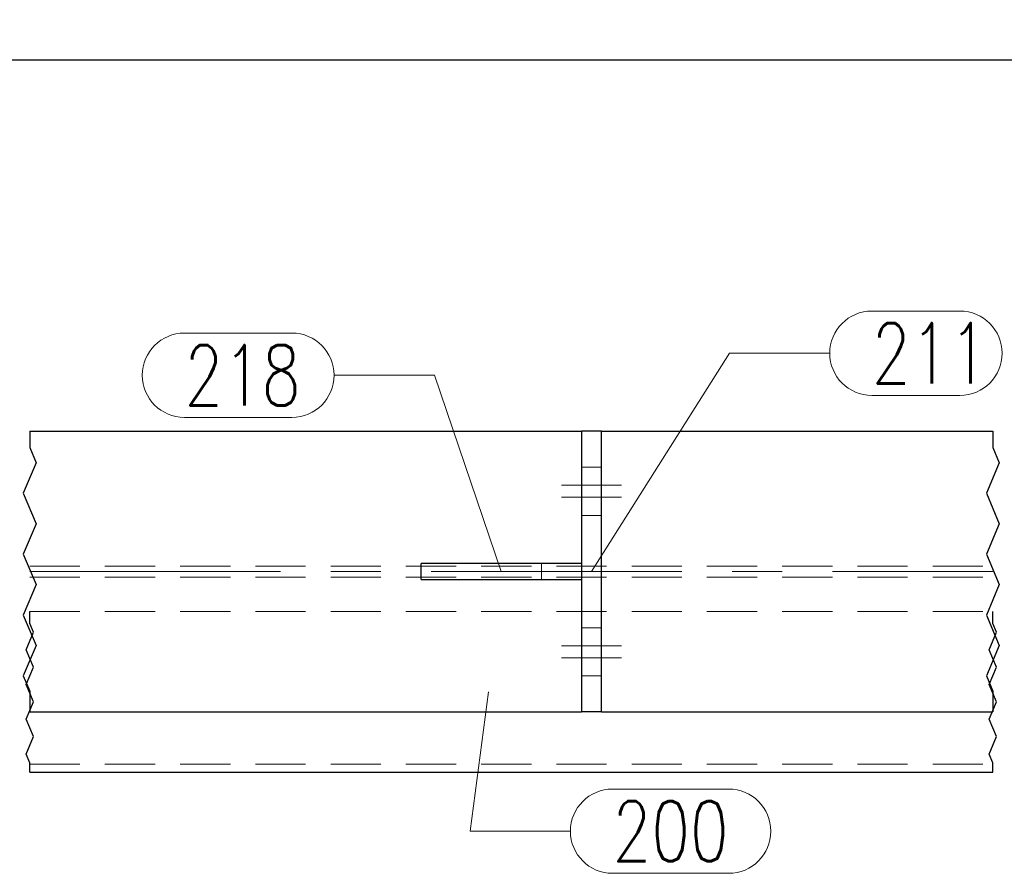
# Model space of a CAD drawing. Header units: millimetres. Extents: x -144 to 709, y 12312 to 12982.
# Tile 46 of 57: x 231 to 280, y 12727 to 12770. Entities that reach past the tile are written whole.
import ezdxf

# ---------------------------------------------------------------- set-up
doc = ezdxf.new("R2010")
doc.units = ezdxf.units.MM
doc.header["$LTSCALE"] = 10
doc.linetypes.add('HIDDEN', pattern=[0.375, 0.25, -0.125])
doc.linetypes.add('MITTE', pattern=[2, 1.25, -0.25, 0.25, -0.25])
doc.layers.get('Defpoints').update_dxf_attribs({"color": 1})
for name, color, linetype, lineweight in [('PS_DIM', 4, 'Continuous', 13), ('PS_Hidden', 2, 'HIDDEN', 9), ('PS_Mid', 5, 'MITTE', 15), ('PS_Pos', 1, 'Continuous', 15), ('PS_Shape', 161, 'Continuous', 30), ('PS_SOLID', 7, 'Continuous', 30)]:
    doc.layers.add(name, color=color, linetype=linetype, lineweight=lineweight)
doc.styles.add('simplex', font='simplex.shx', dxfattribs={"width": 0.75})
doc.dimstyles.new('1_10_GŁ_DS1-LS10', dxfattribs={"dimtxt": 2, "dimasz": 2, "dimexe": 2, "dimexo": 5, "dimgap": 1, "dimtad": 1, "dimjust": 4, "dimdec": 0, "dimlfac": 10, "dimtxsty": 'simplex', "dimblk1": 'NONE', "dimsah": 1, "dimcen": 2, "dimclrd": 256, "dimclre": 256, "dimclrt": 3, "dimadec": 1, "dimazin": 0, "dimtfac": 1, "dimtdec": 0, "dimtmove": 2, "dimatfit": 3, "dimfxl": 1, "dimarcsym": 0})

# ---------------------------------------------------------------- blocks, each defined once
blk = doc.blocks.new('*D56')
at = {"layer": 'Defpoints', "color": 0, "transparency": 16777216}
for p in [(303.13, 12767.603), (303.13, 12754.103), (-62.639, 12735.103)]:
    blk.add_point(p, dxfattribs=at)
at = {"layer": 'PS_DIM', "lineweight": -2, "transparency": 16777216}
for p, q in [((-62.639, 12740.103), (-62.639, 12769.603)), ((303.13, 12759.103), (303.13, 12769.603)), ((-62.639, 12767.603), (301.13, 12767.603))]:
    blk.add_line(p, q, dxfattribs=at)
at = {"layer": 'PS_DIM', "transparency": 16777216}
blk.add_solid([(301.13, 12767.936), (301.13, 12767.269), (303.13, 12767.603)], dxfattribs=at)
at = {"layer": 'PS_DIM', "color": 3, "transparency": 16777216, "insert": (301.11, 12763.511), "char_height": 2, "attachment_point": 5, "rotation": 90, "style": 'simplex'}
blk.add_mtext('11882', dxfattribs=at)
blk = doc.blocks.new('_None')
blk = doc.blocks.new('*D57')
at = {"layer": 'Defpoints', "color": 0, "transparency": 16777216}
for p in [(316.983, 12767.603), (316.983, 12749.103), (-62.639, 12735.103)]:
    blk.add_point(p, dxfattribs=at)
at = {"layer": 'PS_DIM', "lineweight": -2, "transparency": 16777216}
for p, q in [((-62.639, 12740.103), (-62.639, 12769.603)), ((316.983, 12754.103), (316.983, 12769.603)), ((-62.639, 12767.603), (314.983, 12767.603))]:
    blk.add_line(p, q, dxfattribs=at)
at = {"layer": 'PS_DIM', "transparency": 16777216}
blk.add_solid([(314.983, 12767.936), (314.983, 12767.269), (316.983, 12767.603)], dxfattribs=at)
at = {"layer": 'PS_DIM', "color": 3, "transparency": 16777216, "insert": (314.963, 12763.369), "char_height": 2, "attachment_point": 5, "rotation": 90, "style": 'simplex'}
blk.add_mtext('12020', dxfattribs=at)
blk = doc.blocks.new('*X283')
at = {"color": 1}
for p, q in [((231.13, 12749.103), (231.13, 12748.279)), ((279.13, 12749.103), (279.13, 12748.279)), ((231.13, 12748.279), (231.45, 12747.521)), ((279.13, 12748.279), (279.45, 12747.521)), ((231.45, 12747.521), (230.809, 12746.004)), ((279.45, 12747.521), (278.809, 12746.004)), ((230.809, 12746.004), (231.45, 12744.487)), ((278.809, 12746.004), (279.45, 12744.487)), ((231.45, 12744.487), (230.809, 12742.97)), ((279.45, 12744.487), (278.809, 12742.97)), ((230.809, 12742.97), (231.45, 12741.453)), ((278.809, 12742.97), (279.45, 12741.453)), ((231.45, 12741.453), (230.809, 12739.936)), ((279.45, 12741.453), (278.809, 12739.936)), ((230.809, 12739.936), (231.45, 12738.419)), ((231.13, 12739.508), (231.13, 12740.103)), ((278.809, 12739.936), (279.45, 12738.419)), ((279.13, 12739.508), (279.13, 12740.103)), ((231.313, 12739.075), (231.13, 12739.508)), ((279.313, 12739.075), (279.13, 12739.508)), ((230.946, 12738.208), (231.313, 12739.075)), ((278.946, 12738.208), (279.313, 12739.075)), ((231.45, 12738.419), (230.809, 12736.901)), ((231.313, 12737.341), (230.946, 12738.208)), ((279.45, 12738.419), (278.809, 12736.901)), ((279.313, 12737.341), (278.946, 12738.208)), ((230.946, 12736.474), (231.313, 12737.341)), ((278.946, 12736.474), (279.313, 12737.341)), ((230.809, 12736.901), (231.13, 12736.143)), ((278.809, 12736.901), (279.13, 12736.143)), ((231.313, 12735.607), (230.946, 12736.474)), ((279.313, 12735.607), (278.946, 12736.474)), ((231.13, 12736.143), (231.13, 12735.103)), ((279.13, 12736.143), (279.13, 12735.103)), ((230.946, 12734.741), (231.313, 12735.607)), ((278.946, 12734.741), (279.313, 12735.607)), ((231.313, 12733.874), (230.946, 12734.741)), ((279.313, 12733.874), (278.946, 12734.741)), ((230.946, 12733.007), (231.313, 12733.874)), ((278.946, 12733.007), (279.313, 12733.874)), ((231.13, 12732.573), (230.946, 12733.007)), ((279.13, 12732.573), (278.946, 12733.007)), ((231.13, 12732.103), (231.13, 12732.573)), ((279.13, 12732.103), (279.13, 12732.573))]:
    blk.add_line(p, q, dxfattribs=at)
at = {"layer": 'PS_Hidden', "color": 2, "linetype": 'HIDDEN'}
for p, q in [((258.63, 12747.303), (259.63, 12747.303)), ((258.63, 12744.903), (259.63, 12744.903)), ((231.13, 12742.378), (279.13, 12742.378)), ((256.63, 12742.503), (256.63, 12741.703)), ((231.13, 12741.828), (279.13, 12741.828)), ((231.13, 12740.103), (279.13, 12740.103)), ((258.63, 12739.303), (259.63, 12739.303)), ((258.63, 12736.903), (259.63, 12736.903)), ((231.13, 12732.503), (279.13, 12732.503))]:
    blk.add_line(p, q, dxfattribs=at)
at = {"layer": 'PS_Mid', "color": 5, "linetype": 'MITTE'}
for p, q in [((257.63, 12746.403), (260.63, 12746.403)), ((257.63, 12746.403), (260.63, 12746.403)), ((257.63, 12745.803), (260.63, 12745.803)), ((257.63, 12745.803), (260.63, 12745.803)), ((231.13, 12742.103), (279.13, 12742.103)), ((257.63, 12738.403), (260.63, 12738.403)), ((257.63, 12738.403), (260.63, 12738.403)), ((257.63, 12737.803), (260.63, 12737.803)), ((257.63, 12737.803), (260.63, 12737.803))]:
    blk.add_line(p, q, dxfattribs=at)
at = {"layer": 'PS_SOLID', "color": 7, "linetype": 'Continuous'}
for p, q in [((231.13, 12749.103), (258.63, 12749.103)), ((258.63, 12749.103), (258.63, 12735.103)), ((259.63, 12749.103), (258.63, 12749.103)), ((259.63, 12735.103), (259.63, 12749.103)), ((259.63, 12749.103), (279.13, 12749.103)), ((250.63, 12741.703), (250.63, 12742.503)), ((258.63, 12742.503), (250.63, 12742.503)), ((250.63, 12741.703), (258.63, 12741.703)), ((231.13, 12735.103), (258.63, 12735.103)), ((259.63, 12735.103), (258.63, 12735.103)), ((259.63, 12735.103), (279.13, 12735.103)), ((231.13, 12732.103), (279.13, 12732.103))]:
    blk.add_line(p, q, dxfattribs=at)
blk = doc.blocks.new('*X297')
at = {"color": 1}
for p, q in [((238.84, 12753.985), (244.197, 12753.985)), ((246.297, 12751.885), (251.297, 12751.885)), ((254.63, 12742.103), (251.297, 12751.885)), ((238.84, 12749.785), (244.197, 12749.785))]:
    blk.add_line(p, q, dxfattribs=at)
for centre, start, end in [((238.84, 12751.885), 90, 270), ((244.197, 12751.885), 270, 90)]:
    blk.add_arc(centre, 2.1, start, end, dxfattribs=at)
at = {"color": 2, "style": 'simplex', "width": 0.75}
blk.add_text('218', height=3, dxfattribs=at).set_placement((238.84, 12750.385))
blk = doc.blocks.new('*X298')
at = {"color": 1}
for p, q in [((273.098, 12755.081), (277.491, 12755.081)), ((259.13, 12742.103), (265.998, 12752.981)), ((265.998, 12752.981), (270.998, 12752.981)), ((273.098, 12750.881), (277.491, 12750.881))]:
    blk.add_line(p, q, dxfattribs=at)
for centre, start, end in [((273.098, 12752.981), 90, 270), ((277.491, 12752.981), 270, 90)]:
    blk.add_arc(centre, 2.1, start, end, dxfattribs=at)
at = {"color": 2, "style": 'simplex', "width": 0.75}
blk.add_text('211', height=3, dxfattribs=at).set_placement((273.098, 12751.481))
blk = doc.blocks.new('*X299')
at = {"color": 1}
for p, q in [((253.991, 12736.103), (253.075, 12729.164)), ((260.175, 12731.264), (265.961, 12731.264)), ((253.075, 12729.164), (258.075, 12729.164)), ((260.175, 12727.064), (265.961, 12727.064))]:
    blk.add_line(p, q, dxfattribs=at)
for centre, start, end in [((260.175, 12729.164), 90, 270), ((265.961, 12729.164), 270, 90)]:
    blk.add_arc(centre, 2.1, start, end, dxfattribs=at)
at = {"color": 2, "style": 'simplex', "width": 0.75}
blk.add_text('200', height=3, dxfattribs=at).set_placement((260.175, 12727.664))

msp = doc.modelspace()

# ---------------------------------------------------------------- block references
at = {"layer": 'PS_Pos'}
for name in ['*X298', '*X297', '*X299']:
    msp.add_blockref(name, (0, 0), dxfattribs=at)
at = {"layer": 'PS_Shape', "color": 6}
msp.add_blockref('*X283', (0, 0), dxfattribs=at)

# ---------------------------------------------------------------- dimensions: what is measured, and where the dimension line sits
at = {"layer": 'PS_DIM'}
for base, p2, text, picture, middle in [((303.13, 12767.603), (303.13, 12754.103), '11882', '*D56', (301.11, 12763.511)), ((316.983, 12767.603), (316.983, 12749.103), '12020', '*D57', (314.963, 12763.369))]:
    dim = msp.add_linear_dim(base=base, p1=(-62.639, 12735.103), p2=p2, text=text, dimstyle='1_10_GŁ_DS1-LS10', dxfattribs=at)
    dim.commit()
    dim.dimension.update_dxf_attribs({"geometry": picture, "text_midpoint": middle, "dimtype": 128, "text_rotation": 90})

doc.saveas('drawing.dxf')
